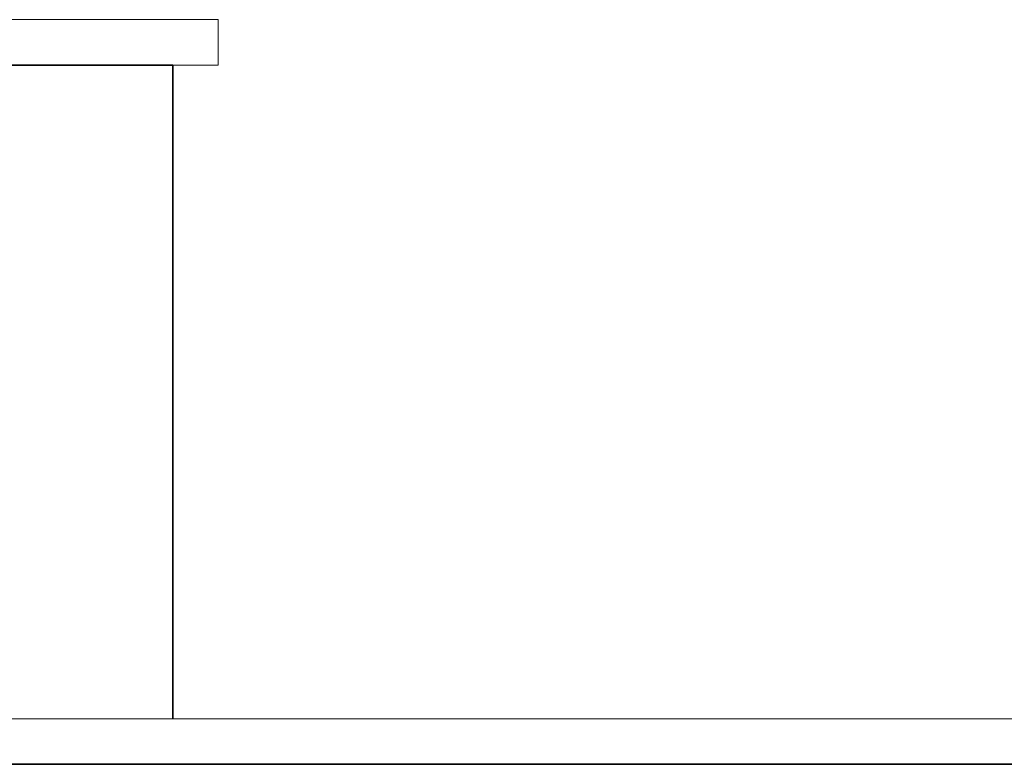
# Model space of a CAD drawing. Header units: millimetres. Extents: x -8040 to 8760, y -10081 to -7111.
# Tile 17 of 22: x 5864 to 5973, y -7738 to -7656. Entities that reach past the tile are written whole.
import ezdxf

# ---------------------------------------------------------------- set-up
doc = ezdxf.new("R2010")
doc.units = ezdxf.units.MM
doc.layers.add('PG_WIDOKOWE_CIENKIE', color=1, linetype='Continuous', lineweight=18)
doc.layers.add('PG_ŚCIANY_SŁUPY', color=4, linetype='Continuous', lineweight=35)

msp = doc.modelspace()

# ---------------------------------------------------------------- linework, layer by layer
at = {"layer": 'PG_WIDOKOWE_CIENKIE', "color": 18, "true_color": 0x000000}
msp.add_lwpolyline([(5568.05, -7660.74), (5886.05, -7660.74), (5886.05, -7655.74), (5568.05, -7655.74)], close=True, dxfattribs=at)
for points in [[(5509.83, -7732.74), (5983.55, -7732.74)], [(5983.55, -7732.74), (5881.05, -7732.74)], [(5983.55, -7737.74), (5509.83, -7737.74)]]:
    msp.add_lwpolyline(points, dxfattribs=at)
at = {"layer": 'PG_ŚCIANY_SŁUPY', "color": 18, "true_color": 0x000000}
for points in [[(5881.05, -7660.74), (5573.05, -7660.74), (5573.05, -7732.74)], [(5881.05, -7732.74), (5881.05, -7660.74)], [(5983.55, -7737.74), (5509.83, -7737.74)]]:
    msp.add_lwpolyline(points, dxfattribs=at)

doc.saveas('drawing.dxf')
